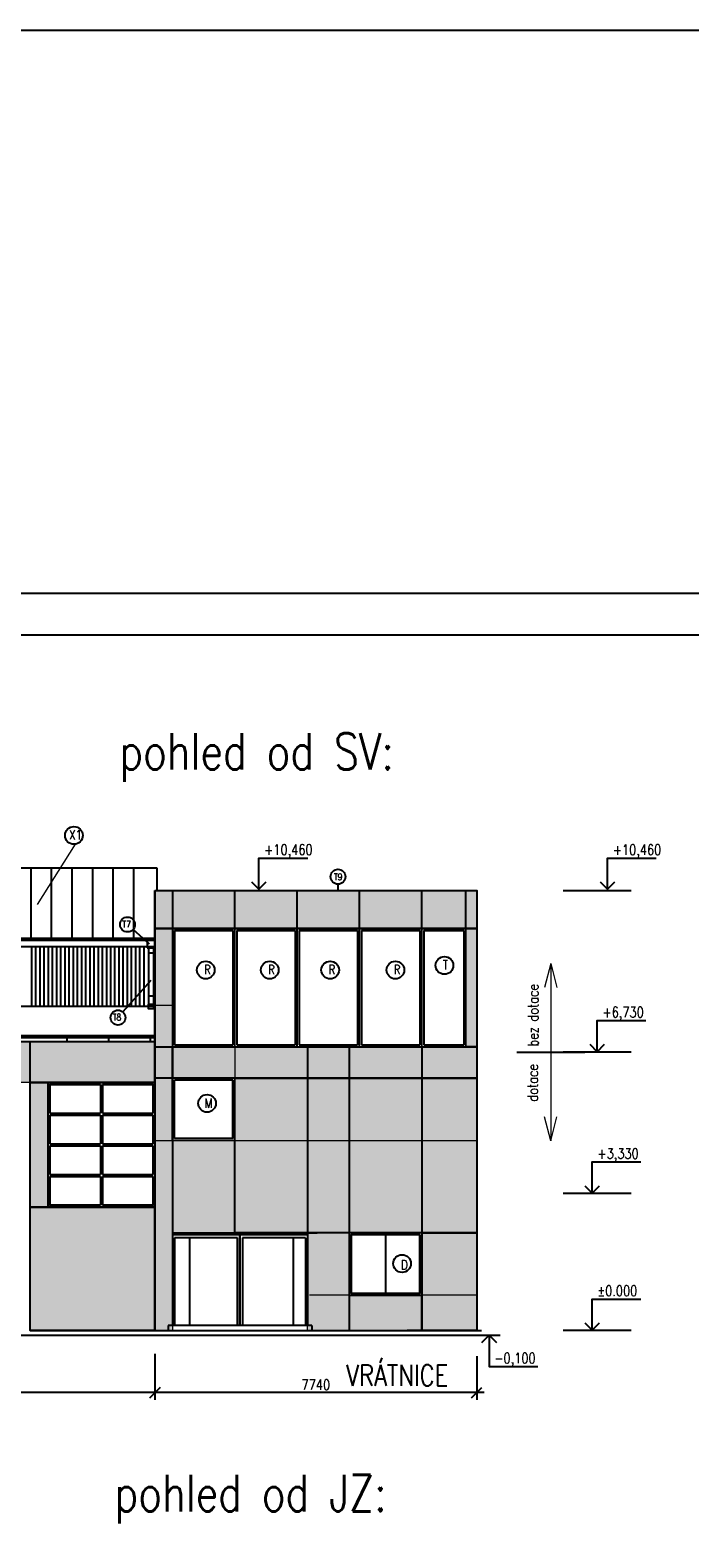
# Model space of a CAD drawing. Header units: millimetres. Extents: x -637441 to -130928, y -380379 to -53767.
# Tile 122 of 193: x -473179 to -457315, y -90334 to -54078. Entities that reach past the tile are written whole.
import ezdxf
from ezdxf.enums import TextEntityAlignment as Align

# ---------------------------------------------------------------- set-up
doc = ezdxf.new("R2010")
doc.units = ezdxf.units.MM
doc.header["$LTSCALE"] = 10
for name, color, linetype, lineweight in [('CKFORMATY', 7, 'Continuous', 25), ('CKKOTY', 7, 'Continuous', 25), ('CKSTENY_SRAF', 1, 'Continuous', 18), ('CKTEXTY_MALE', 7, 'Continuous', 25), ('CKTEXTY_STREDNI', 6, 'Continuous', 50), ('CKTEXTY_VELKE', 4, 'Continuous', 100)]:
    doc.layers.add(name, color=color, linetype=linetype, lineweight=lineweight)
for name, color, linetype in [('NOVÉ_SLABÉ', 7, 'Continuous'), ('OBR', 3, 'Continuous'), ('SLABE', 7, 'Continuous'), ('SLABĚ', 7, 'Continuous'), ('ZDIVO', 6, 'Continuous')]:
    doc.layers.add(name, color=color, linetype=linetype)
doc.styles.get("Standard").update_dxf_attribs({"font": 'simplex.shx', "width": 0.8})
doc.dimstyles.new('menší', dxfattribs={"dimscale": 100, "dimtxt": 2.5, "dimasz": 2.5, "dimexe": 1.768, "dimexo": 5, "dimtad": 1, "dimrnd": 1, "dimtxsty": 'Standard', "dimblk1": 'OBLIQUE', "dimblk2": 'OBLIQUE', "dimsah": 1, "dimcen": 2.5, "dimdle": 1.8, "dimadec": 0, "dimazin": 0, "dimtfac": 1, "dimtix": 1, "dimtmove": 2, "dimatfit": 3, "dimfxl": 1, "dimarcsym": 0})

# ---------------------------------------------------------------- blocks, each defined once
blk = doc.blocks.new('FORM_a3')
for p, q in [((42, 29.7), (0, 29.7)), ((41.5, 29.2), (0.5, 29.2))]:
    blk.add_line(p, q)
blk = doc.blocks.new('kacenah1')
at = {"color": 0, "linetype": 'ByBlock', "lineweight": -2}
for points in [[(0, 0), (0, 30), (46.9, 30)], [(-7.1, 7.1), (0, 0), (7.1, 7.1)]]:
    blk.add_lwpolyline(points, dxfattribs=at)
at = {"color": 0, "linetype": 'ByBlock', "lineweight": -2, "width": 0.8}
blk.add_attdef('HEIGHT', text='', height=10, dxfattribs=at).set_placement((5, 30), align=Align.BOTTOM_LEFT)
blk.add_attdef('OZN', text='', height=10, dxfattribs=at).set_placement((5, 26.7), align=Align.TOP_LEFT)
blk = doc.blocks.new('_OBLIQUE')
at = {"color": 0, "linetype": 'ByBlock'}
blk.add_line((-0.5, -0.5), (0.5, 0.5), dxfattribs=at)
blk = doc.blocks.new('*D745')
at = {"layer": 'CKKOTY', "color": 0, "lineweight": -2}
for p, q in [((-470179, -85906), (-470179, -87017)), ((-530393, -85962), (-530393, -87017)), ((-469999, -86840), (-530573, -86840))]:
    blk.add_line(p, q, dxfattribs=at)
at = {"layer": 'DEFPOINTS', "color": 0}
for p in [(-530393, -85462), (-470179, -85406), (-530393, -86840)]:
    blk.add_point(p, dxfattribs=at)
at = {"layer": 'CKKOTY', "color": 0, "lineweight": -2, "xscale": 250, "yscale": 250, "zscale": 250, "rotation": 180}
blk.add_blockref('_OBLIQUE', (-530393, -86840), dxfattribs=at)
at = {"layer": 'CKKOTY', "color": 0, "lineweight": -2, "xscale": 250, "yscale": 250, "zscale": 250}
blk.add_blockref('_OBLIQUE', (-470179, -86840), dxfattribs=at)
at = {"layer": 'CKKOTY', "color": 0, "insert": (-500286, -86653), "char_height": 250, "attachment_point": 5}
blk.add_mtext('60214', dxfattribs=at)
blk = doc.blocks.new('*D755')
at = {"layer": 'CKTEXTY_MALE', "color": 0, "lineweight": -2}
for p, q in [((-470179, -85962), (-470179, -87017)), ((-462439, -85962), (-462439, -87017)), ((-462259, -86840), (-470359, -86840))]:
    blk.add_line(p, q, dxfattribs=at)
at = {"layer": 'DEFPOINTS', "color": 0}
for p in [(-470179, -85462), (-462439, -85462), (-470179, -86840)]:
    blk.add_point(p, dxfattribs=at)
at = {"layer": 'CKTEXTY_MALE', "color": 0, "lineweight": -2, "xscale": 250, "yscale": 250, "zscale": 250, "rotation": 180}
blk.add_blockref('_OBLIQUE', (-470179, -86840), dxfattribs=at)
at = {"layer": 'CKTEXTY_MALE', "color": 0, "lineweight": -2, "xscale": 250, "yscale": 250, "zscale": 250}
blk.add_blockref('_OBLIQUE', (-462439, -86840), dxfattribs=at)
at = {"layer": 'CKTEXTY_MALE', "color": 0, "insert": (-466309, -86653), "char_height": 250, "attachment_point": 5}
blk.add_mtext('7740', dxfattribs=at)
blk = doc.blocks.new('kacenad1')
at = {"color": 0, "linetype": 'ByBlock', "lineweight": -2}
for points in [[(-7.1, -7.1), (0, 0), (7.1, -7.1)], [(0, 0), (0, -30), (46.9, -30)]]:
    blk.add_lwpolyline(points, dxfattribs=at)
at = {"color": 0, "linetype": 'ByBlock', "lineweight": -2, "width": 0.8}
blk.add_attdef('HEIGHT', text='', height=10, dxfattribs=at).set_placement((5, -30), align=Align.BOTTOM_LEFT)
blk.add_attdef('OZN', text='', height=10, dxfattribs=at).set_placement((5, -33.3), align=Align.TOP_LEFT)

msp = doc.modelspace()

# ---------------------------------------------------------------- hatches: boundary and pattern name
at = {"layer": 'CKSTENY_SRAF'}
for color, points in [(3, [(-470179.314, -74770.187), (-462439.314, -74770.187), (-462439.314, -75680.849), (-470179.314, -75680.849)]), (3, [(-462699.314, -75680.849), (-462439.314, -75680.849), (-462439.314, -78530.222), (-462699.314, -78530.222)]), (254, [(-530393.229, -78401.491), (-473179.314, -78401.491), (-473179.314, -79382.439), (-530393.229, -79382.439)]), (254, [(-473179.314, -78401.491), (-470179.314, -78401.491), (-470179.314, -79382.439), (-473179.314, -79382.439)])]:
    msp.add_hatch(color=color, dxfattribs=at).paths.add_polyline_path(points)
h = msp.add_hatch(color=3, dxfattribs=at)
h.paths.add_polyline_path([(-470179.314, -75680.849), (-469759.314, -75680.849), (-469759.314, -79279.98), (-470179.314, -79279.98)])
h.paths.add_polyline_path([(-468259.314, -79280.849), (-462439.314, -79280.849), (-462439.314, -83000.849), (-468259.314, -83000.849)])
h.paths.add_polyline_path([(-469759.314, -78530.222), (-462439.314, -78530.222), (-462439.314, -79280.849), (-469759.314, -79280.849)])
h.paths.add_polyline_path([(-463759.314, -83000.849), (-462439.314, -83000.849), (-462439.314, -85350.849), (-463759.314, -85350.849)])
h = msp.add_hatch(color=140, dxfattribs=at)
h.paths.add_polyline_path([(-473179.314, -82382.439), (-470179.314, -82382.439), (-470179.314, -85349.93), (-473179.314, -85349.93)])
h.paths.add_polyline_path([(-473179.314, -79382.439), (-472749.314, -79382.439), (-472749.314, -82382.439), (-473179.314, -82382.439)])
h = msp.add_hatch(color=3, dxfattribs=at)
h.paths.add_polyline_path([(-465509.314, -84500.849), (-463759.314, -84500.849), (-463759.314, -85350.849), (-465509.314, -85350.849)])
h.paths.add_polyline_path([(-466509.314, -83000.849), (-465509.314, -83000.849), (-465509.314, -85350.849), (-466509.314, -85350.849)])
h.paths.add_polyline_path([(-470179.314, -79280.849), (-469753.837, -79280.849), (-469753.837, -85350.849), (-470179.314, -85350.849)])
h.paths.add_polyline_path([(-469753.837, -80780.849), (-468259.314, -80780.849), (-468259.314, -83000.849), (-469753.837, -83000.849)])

# ---------------------------------------------------------------- linework, layer by layer
at = {"layer": 'CKKOTY'}
for p, q in [((-529993.229, -74224.955), (-470129.314, -74224.955)), ((-529993.229, -75914.955), (-470179.314, -75914.955)), ((-529993.229, -75964.955), (-470179.314, -75964.955)), ((-499960.897, -76114.955), (-470179.314, -76114.955)), ((-479768.229, -77551.491), (-470179.314, -77551.491)), ((-529993.229, -78251.491), (-470179.314, -78251.491)), ((-529993.229, -78301.491), (-470179.314, -78301.491)), ((-472288.864, -78401.491), (-472288.864, -78301.491)), ((-471288.864, -78401.491), (-471288.864, -78301.491)), ((-470288.864, -78401.491), (-470288.864, -78301.491)), ((-530393.229, -78401.491), (-470179.314, -78401.491))]:
    msp.add_line(p, q, dxfattribs=at)
at = {"layer": 'CKKOTY', "color": 7}
for p, q in [((-470129.314, -74224.955), (-470129.314, -74770.191)), ((-470179.314, -74770.187), (-462439.314, -74770.849)), ((-470179.314, -85349.93), (-470179.314, -74770.187)), ((-470179.314, -74770.187), (-462439.314, -74770.849)), ((-468259.314, -78530.849), (-468259.314, -74770.849)), ((-466759.314, -78530.849), (-466759.314, -74770.849)), ((-465259.314, -78530.849), (-465259.314, -74770.849)), ((-463759.314, -78530.849), (-463759.314, -74770.849)), ((-462699.314, -78530.849), (-462699.314, -74770.849)), ((-460360.902, -74770.849), (-458723.563, -74770.849)), ((-470179.314, -75680.849), (-462699.314, -75680.849)), ((-469709.314, -75730.849), (-468309.314, -75730.849)), ((-468209.314, -75730.849), (-466809.314, -75730.849)), ((-466709.314, -75730.849), (-465309.314, -75730.849)), ((-465209.314, -75730.849), (-463809.314, -75730.849)), ((-463709.314, -75730.849), (-462749.314, -75730.849)), ((-461479.286, -78654.854), (-459841.947, -78654.854)), ((-460360.902, -78643.579), (-458723.563, -78643.579)), ((-469759.314, -80780.849), (-469759.314, -79280.849)), ((-468309.314, -79330.849), (-469709.314, -79330.849)), ((-469709.314, -80730.849), (-469709.314, -79330.849)), ((-468304.314, -79280.849), (-469519.314, -79280.849)), ((-468309.314, -80730.849), (-468309.314, -79330.849)), ((-471489.314, -79432.439), (-471489.314, -80119.939)), ((-471439.314, -79432.439), (-471439.314, -80119.939)), ((-472699.314, -80119.939), (-471489.314, -80119.939)), ((-471439.314, -80119.939), (-470229.314, -80119.939)), ((-472699.314, -80169.939), (-471489.314, -80169.939)), ((-471489.314, -80169.939), (-471489.314, -80857.439)), ((-471439.314, -80169.939), (-471439.314, -80857.439)), ((-471439.314, -80169.939), (-470229.314, -80169.939)), ((-468309.314, -80730.849), (-469709.314, -80730.849)), ((-472699.314, -80857.439), (-471489.314, -80857.439)), ((-472699.314, -80907.439), (-471489.314, -80907.439)), ((-471489.314, -80907.439), (-471489.314, -81594.939)), ((-471439.314, -80857.439), (-470229.314, -80857.439)), ((-471439.314, -80907.439), (-471439.314, -81594.939)), ((-471439.314, -80907.439), (-470229.314, -80907.439)), ((-472699.314, -81594.939), (-471489.314, -81594.939)), ((-472699.314, -81644.939), (-471489.314, -81644.939)), ((-471489.314, -81644.939), (-471489.314, -82332.439)), ((-471439.314, -81594.939), (-470229.314, -81594.939)), ((-471439.314, -81644.939), (-471439.314, -82332.439)), ((-471439.314, -81644.939), (-470229.314, -81644.939)), ((-460360.902, -82043.579), (-458723.563, -82043.579)), ((-466858.421, -83122.909), (-466858.421, -85231.988)), ((-464634.314, -83050.849), (-464634.314, -84450.849)), ((-466409.314, -85231.989), (-469859.314, -85231.989)), ((-460360.902, -85343.579), (-458723.563, -85343.579))]:
    msp.add_line(p, q, dxfattribs=at)
at = {"layer": 'CKKOTY'}
for points in [[(-470179.314, -74770.187), (-462439.314, -74770.187), (-462439.314, -75680.849), (-470179.314, -75680.849)], [(-470179.314, -75680.849), (-469759.314, -75680.849), (-469759.314, -79279.98), (-470179.314, -79279.98)], [(-462699.314, -75680.849), (-462439.314, -75680.849), (-462439.314, -78530.222), (-462699.314, -78530.222)], [(-462699.314, -75680.849), (-462439.314, -75680.849), (-462439.314, -78530.222), (-462699.314, -78530.222)], [(-469759.314, -78530.222), (-462439.314, -78530.222), (-462439.314, -79280.849), (-469759.314, -79280.849)], [(-468259.314, -79280.849), (-462439.314, -79280.849), (-462439.314, -83000.849), (-468259.314, -83000.849)], [(-463759.314, -83000.849), (-462439.314, -83000.849), (-462439.314, -85350.849), (-463759.314, -85350.849)]]:
    msp.add_lwpolyline(points, close=True, dxfattribs=at)
at = {"layer": 'CKKOTY', "color": 7}
for points in [[(-472749.314, -79382.439), (-470179.314, -79382.439), (-470179.314, -82382.439), (-472749.314, -82382.439)], [(-463759.314, -83000.849), (-465509.314, -83000.849), (-465509.314, -84500.849), (-463759.314, -84500.849)], [(-463809.314, -83050.849), (-465459.314, -83050.849), (-465459.314, -84450.849), (-463809.314, -84450.849)]]:
    msp.add_lwpolyline(points, close=True, dxfattribs=at)
for points in [[(-472699.314, -80119.939), (-472699.314, -79432.439), (-471489.314, -79432.439)], [(-471439.314, -79432.439), (-470229.314, -79432.439), (-470229.314, -80119.939)], [(-472699.314, -80857.439), (-472699.314, -80169.939)], [(-470229.314, -80169.939), (-470229.314, -80857.439)], [(-472699.314, -81594.939), (-472699.314, -80907.439)], [(-470229.314, -80907.439), (-470229.314, -81594.939)], [(-471489.314, -82332.439), (-472699.314, -82332.439), (-472699.314, -81644.939)], [(-470229.314, -81644.939), (-470229.314, -82332.439), (-471439.314, -82332.439)]]:
    msp.add_lwpolyline(points, dxfattribs=at)
at = {"layer": 'CKSTENY_SRAF', "color": 7}
for p, q in [((-473003.079, -75104.703), (-472085.593, -73650.36)), ((-462699.314, -75680.849), (-462439.314, -75680.849)), ((-460660.616, -76523.266), (-460810.891, -77100.932)), ((-460660.616, -76523.266), (-460660.616, -80786.441)), ((-460660.616, -76523.266), (-460510.342, -77100.932)), ((-468259.314, -78539.01), (-468259.314, -83000.849)), ((-470179.314, -79279.93), (-462439.314, -79280.849)), ((-460660.616, -80786.441), (-460810.891, -80208.775)), ((-460660.616, -80786.441), (-460810.891, -80208.775)), ((-460660.616, -80786.441), (-460510.342, -80208.775)), ((-460660.616, -80786.441), (-460510.342, -80208.775)), ((-470179.314, -80779.93), (-462439.314, -80780.849)), ((-469774.314, -83000.849), (-469774.314, -83000.849)), ((-466274.314, -83000.849), (-462439.314, -83000.849)), ((-462439.314, -84500.849), (-466459.314, -84500.849))]:
    msp.add_line(p, q, dxfattribs=at)
for points in [[(-470179.314, -74770.187), (-462439.314, -74770.187), (-462439.314, -75680.849), (-470179.314, -75680.849)], [(-470179.314, -75680.849), (-469759.314, -75680.849), (-469759.314, -77530.849), (-470179.314, -77530.849)], [(-462699.314, -75680.849), (-462439.314, -75680.849), (-462439.314, -78530.849), (-462699.314, -78530.849)], [(-530393.229, -78401.491), (-473179.314, -78401.491), (-473179.314, -79382.439), (-530393.229, -79382.439)], [(-470179.314, -79280.849), (-469753.837, -79280.849), (-469753.837, -85350.849), (-470179.314, -85350.849)], [(-469759.314, -79280.849), (-468259.314, -79280.849), (-468259.314, -80780.849), (-469759.314, -80780.849)], [(-463759.314, -83000.849), (-468259.314, -83000.849), (-468259.314, -79280.849), (-463759.314, -79280.849)], [(-462439.314, -79280.849), (-463759.314, -79280.849), (-463759.314, -85350.849), (-462439.314, -85350.849)], [(-469753.837, -80780.849), (-468259.314, -80780.849), (-468259.314, -83000.849), (-469753.837, -83000.849)], [(-466509.314, -83000.849), (-465509.314, -83000.849), (-465509.314, -85350.849), (-466509.314, -85350.849)], [(-465509.314, -84500.849), (-463759.314, -84500.849), (-463759.314, -85350.849), (-465509.314, -85350.849)]]:
    msp.add_lwpolyline(points, close=True, dxfattribs=at)
at = {"layer": 'CKTEXTY_MALE'}
for p, q in [((-465782.68, -74616.994), (-465782.68, -74770.543)), ((-470305.851, -76057.254), (-470703.661, -75704.262)), ((-470366.329, -75964.955), (-470366.329, -76149.553)), ((-470175.217, -76149.553), (-470175.217, -75964.955)), ((-470366.329, -76149.553), (-470175.217, -76149.553)), ((-470330.773, -76149.553), (-470330.773, -77551.491)), ((-470330.773, -76269.866), (-470210.773, -76269.866)), ((-470210.773, -76149.553), (-470210.773, -77551.491)), ((-470279.996, -76931.062), (-470948.643, -77688.477)), ((-470330.773, -77303.201), (-470210.773, -77303.201))]:
    msp.add_line(p, q, dxfattribs=at)
at = {"layer": 'CKTEXTY_MALE', "color": 7}
for p, q in [((-469709.314, -75730.849), (-469709.314, -78480.849)), ((-468309.314, -75730.849), (-468309.314, -78480.849)), ((-468209.314, -75730.849), (-468209.314, -78480.849)), ((-466809.314, -75730.849), (-466809.314, -78480.849)), ((-466709.314, -75730.849), (-466709.314, -78480.849)), ((-465309.314, -75730.849), (-465309.314, -78480.849)), ((-465209.314, -75730.849), (-465209.314, -78480.849)), ((-463809.314, -75730.849), (-463809.314, -78480.849)), ((-463709.314, -75730.849), (-463709.314, -78480.849)), ((-462749.314, -75730.849), (-462749.314, -78480.849)), ((-470179.314, -78530.187), (-462439.314, -78530.849)), ((-469709.314, -78480.849), (-468309.314, -78480.849)), ((-468209.314, -78480.849), (-466809.314, -78480.849)), ((-466709.314, -78480.849), (-465309.314, -78480.849)), ((-465209.314, -78480.849), (-463809.314, -78480.849)), ((-463709.314, -78480.849), (-462749.314, -78480.849)), ((-466509.314, -83050.849), (-469759.314, -83050.849)), ((-468134.314, -84011.627), (-468134.314, -83050.849))]:
    msp.add_line(p, q, dxfattribs=at)
at = {"layer": 'CKTEXTY_MALE'}
for points in [[(-634601.617, -54078.397), (-291719.074, -54078.397), (-291719.074, -380378.814), (-634601.617, -380378.814)], [(-470210.773, -77611.361), (-470330.773, -77611.361), (-470330.773, -77499.385), (-470210.773, -77499.385)], [(-473179.314, -78401.491), (-470179.314, -78401.491), (-470179.314, -79382.439), (-473179.314, -79382.439)], [(-473179.314, -79382.439), (-472749.314, -79382.439), (-472749.314, -82382.439), (-473179.314, -82382.439)], [(-473179.314, -82382.439), (-470179.314, -82382.439), (-470179.314, -85349.93), (-473179.314, -85349.93)]]:
    msp.add_lwpolyline(points, close=True, dxfattribs=at)
for centre, radius in [((-472127.406, -73442.711), 212.778), ((-465776.562, -74437.687), 179.412), ((-470837.858, -75585.183), 179.412), ((-471067.38, -77822.977), 179.412)]:
    msp.add_circle(centre, radius, dxfattribs=at)
at = {"layer": 'CKTEXTY_MALE', "color": 7}
for centre in [(-468957.258, -76680.048), (-467418.243, -76680.048), (-465964.727, -76680.048), (-464397.212, -76680.048), (-463216.526, -76569.175), (-468926.049, -79886.394), (-464235.6, -83738.358)]:
    msp.add_circle(centre, 212.778, dxfattribs=at)
at = {"layer": 'NOVÉ_SLABÉ'}
for p, q in [((-473157.652, -75914.955), (-473157.652, -74224.955)), ((-472663.43, -75914.955), (-472663.43, -74224.955)), ((-472169.207, -75914.955), (-472169.207, -74224.955)), ((-471674.985, -75914.955), (-471674.985, -74224.955)), ((-471180.762, -75914.955), (-471180.762, -74224.955)), ((-470686.54, -75914.955), (-470686.54, -74224.955))]:
    msp.add_line(p, q, dxfattribs=at)
at = {"layer": 'OBR', "color": 7, "lineweight": -2}
for p, q in [((-473147.345, -76114.955), (-473147.345, -77551.491)), ((-473047.345, -76114.955), (-473047.345, -77551.491)), ((-472947.345, -76114.955), (-472947.345, -77551.491)), ((-472847.345, -76114.955), (-472847.345, -77551.491)), ((-472747.345, -76114.955), (-472747.345, -77551.491)), ((-472647.345, -76114.955), (-472647.345, -77551.491)), ((-472547.345, -76114.955), (-472547.345, -77551.491)), ((-472447.345, -76114.955), (-472447.345, -77551.491)), ((-472347.345, -76114.955), (-472347.345, -77551.491)), ((-472247.345, -76114.955), (-472247.345, -77551.491)), ((-472147.345, -76114.955), (-472147.345, -77551.491)), ((-472047.345, -76114.955), (-472047.345, -77551.491)), ((-471947.345, -76114.955), (-471947.345, -77551.491)), ((-471847.345, -76114.955), (-471847.345, -77551.491)), ((-471747.345, -76114.955), (-471747.345, -77551.491)), ((-471647.345, -76114.955), (-471647.345, -77551.491)), ((-471547.345, -76114.955), (-471547.345, -77551.491)), ((-471447.345, -76114.955), (-471447.345, -77551.491)), ((-471347.345, -76114.955), (-471347.345, -77551.491)), ((-471247.345, -76114.955), (-471247.345, -77551.491)), ((-471147.345, -76114.955), (-471147.345, -77551.491)), ((-471047.345, -76114.955), (-471047.345, -77551.491)), ((-470947.345, -76114.955), (-470947.345, -77551.491)), ((-470947.345, -76114.955), (-470947.345, -77551.491)), ((-470847.345, -76114.955), (-470847.345, -77551.491)), ((-470747.345, -76114.955), (-470747.345, -77551.491)), ((-470647.345, -76114.955), (-470647.345, -77551.491)), ((-470547.345, -76114.955), (-470547.345, -77551.491)), ((-470547.345, -76114.955), (-470547.345, -77551.491)), ((-470447.345, -76114.955), (-470447.345, -77551.491))]:
    msp.add_line(p, q, dxfattribs=at)
at = {"layer": 'SLABE', "color": 7, "linetype": 'Continuous'}
for p, q in [((-470179.314, -74770.187), (-470179.314, -85350.849)), ((-469759.314, -74769.93), (-469759.314, -85231.989)), ((-462439.314, -74769.93), (-462439.314, -85350.849)), ((-466509.314, -78539.01), (-466509.314, -85231.989)), ((-465509.314, -78539.01), (-465509.314, -85350.849)), ((-463759.314, -78539.01), (-463759.314, -85350.849)), ((-469709.314, -83122.909), (-469709.314, -85231.989)), ((-466559.314, -83122.909), (-466559.314, -85231.989)), ((-469859.314, -85231.989), (-469859.314, -85350.849)), ((-466409.314, -85231.989), (-466409.314, -85350.849))]:
    msp.add_line(p, q, dxfattribs=at)
at = {"layer": 'SLABĚ', "color": 7}
for p, q in [((-469774.314, -83000.849), (-466274.314, -83000.849)), ((-468194.314, -83122.909), (-469709.314, -83122.909)), ((-469347.061, -83122.909), (-469347.062, -85231.988)), ((-468194.315, -85231.988), (-468194.314, -83122.909)), ((-468134.314, -85231.989), (-468134.314, -83062.909)), ((-468134.314, -83062.909), (-468134.314, -85231.989)), ((-468074.314, -83122.909), (-468074.315, -85231.988)), ((-466559.314, -83122.909), (-468074.314, -83122.909)), ((-473179.314, -85349.93), (-468025.002, -85350.849)), ((-473179.314, -85349.93), (-468025.002, -85350.849)), ((-471281.45, -85350.849), (-462324.622, -85350.849)), ((-471281.45, -85350.849), (-462324.622, -85350.849)), ((-471281.45, -85350.849), (-462324.622, -85350.849)), ((-462439.314, -85350.849), (-464113.625, -85350.849)), ((-462439.314, -85350.849), (-464113.625, -85350.849))]:
    msp.add_line(p, q, dxfattribs=at)
at = {"layer": 'SLABĚ', "color": 6}
msp.add_line((-530393.229, -85462.439), (-461880.3, -85462.439), dxfattribs=at)
msp.add_line((-530393.229, -85462.439), (-461880.3, -85462.439), dxfattribs=at)
at = {"layer": 'ZDIVO'}
msp.add_lwpolyline([(-471696.456, -85462.439), (-471196.456, -85462.439)], dxfattribs=at)
msp.add_lwpolyline([(-471696.456, -85462.439), (-471196.456, -85462.439)], dxfattribs=at)

# ---------------------------------------------------------------- block references
at = {"layer": 'CKFORMATY', "xscale": 2000, "yscale": 2000, "zscale": 2000}
msp.add_blockref('FORM_a3', (-539055.067, -127029.04), dxfattribs=at)
at = {"layer": 'CKKOTY', "color": 7, "xscale": 25, "yscale": 25, "zscale": 25}
for p, values in [((-467677.612, -74736.275), {'HEIGHT': '+10,460'}), ((-459294.073, -74736.693), {'HEIGHT': '+10,460'}), ((-459542.232, -78643.579), {'HEIGHT': '+6,730'}), ((-459664.172, -82043.579), {'HEIGHT': '+3,330'}), ((-459664.172, -85343.579), {'HEIGHT': '%%p0.000'})]:
    msp.add_blockref('kacenah1', p, dxfattribs=at).add_auto_attribs(values)
at = {"layer": 'CKKOTY', "xscale": 25, "yscale": 25, "zscale": 25}
msp.add_blockref('kacenad1', (-462143.863, -85462.439), dxfattribs=at).add_auto_attribs({'HEIGHT': '-0,100'})

# ---------------------------------------------------------------- texts
at = {"layer": 'CKTEXTY_MALE', "width": 0.8}
for s, height, p in [('X1', 225, (-472240.847, -73542.364)), ('T9', 162.5, (-465873.474, -74521.317)), ('T7', 162.5, (-470961.412, -75657.148)), ('T8', 162.5, (-471190.934, -77894.941))]:
    msp.add_text(s, height=height, dxfattribs=at).set_placement(p)
at = {"layer": 'CKTEXTY_MALE', "color": 7, "width": 0.8}
for s, p in [('T', (-463255.434, -76670.471)), ('R', (-468996.166, -76781.344)), ('R', (-467457.151, -76781.344)), ('R', (-466003.636, -76781.344)), ('R', (-464436.12, -76781.344)), ('M', (-468983.155, -79992.753)), ('D', (-464262.906, -83882.834))]:
    msp.add_text(s, height=225, dxfattribs=at).set_placement(p)
at = {"layer": 'CKTEXTY_MALE', "width": 0.8}
for s, p in [('bez dotace', (-460957.517, -78516.477)), ('dotace', (-460969.967, -79841.27))]:
    msp.add_text(s, height=250, rotation=90, dxfattribs=at).set_placement(p)
at = {"layer": 'CKTEXTY_STREDNI', "color": 7, "width": 0.8}
msp.add_text('VRÁTNICE', height=500, dxfattribs=at).set_placement((-465579.423, -86675.041))
at = {"layer": 'CKTEXTY_VELKE', "color": 7, "width": 0.8}
for s, p in [('pohled od SV:', (-471032.743, -71860.892)), ('pohled od JZ:', (-471147.846, -89697.422))]:
    msp.add_text(s, height=875, dxfattribs=at).set_placement(p)

# ---------------------------------------------------------------- dimensions: what is measured, and where the dimension line sits
at = {"layer": 'CKKOTY'}
dim = msp.add_linear_dim(base=(-530393.229, -86840.1757), p1=(-470179.3136, -85406.1846), p2=(-530393.229, -85462.4395), dimstyle='menší', dxfattribs=at)
dim.commit()
dim.dimension.update_dxf_attribs({"geometry": '*D745', "text_midpoint": (-500286.2713, -86652.6757)})
at = {"layer": 'CKTEXTY_MALE'}
dim = msp.add_linear_dim(base=(-470179.314, -86840.176), p1=(-462439.314, -85462.439), p2=(-470179.314, -85462.439), dimstyle='menší', dxfattribs=at)
dim.commit()
dim.dimension.update_dxf_attribs({"geometry": '*D755', "text_midpoint": (-466309.314, -86652.676)})

doc.saveas('drawing.dxf')
